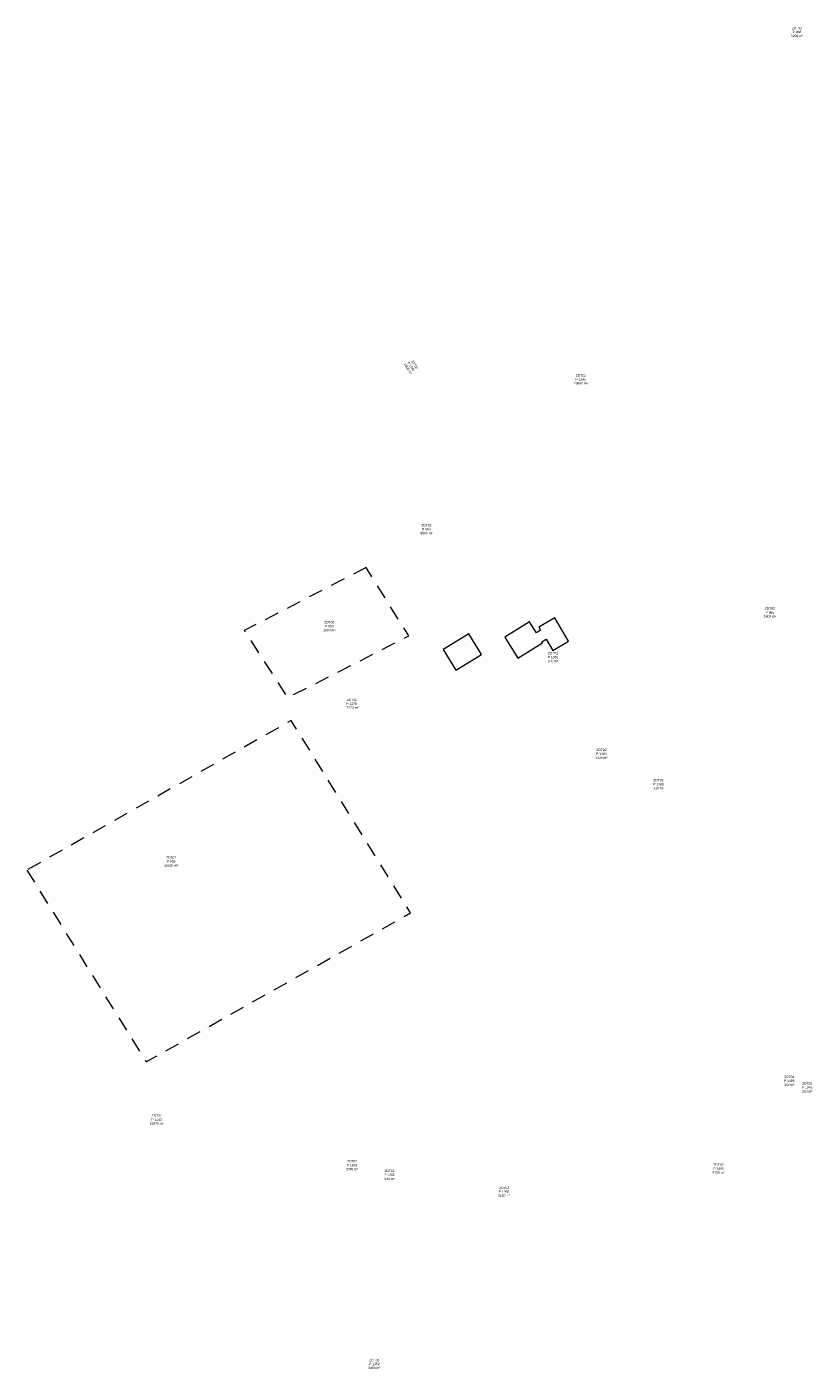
# Model space of a CAD drawing. Header units: metres. Extents: x 102852 to 106916, y 385458 to 392749.
# Tile 3 of 47: x 104495 to 104795, y 387992 to 388505. Entities that reach past the tile are written whole.
import ezdxf

# ---------------------------------------------------------------- set-up
doc = ezdxf.new("R2010")
doc.units = ezdxf.units.M
doc.linetypes.add('KG-PERCEEL', pattern=[19, 5.5, -2, -2, 5.5, -2, -2])
for name, color, linetype, lineweight in [('B-WE-KG-GRENS-T18', 10, 'Continuous', 13), ('B-WE-KG-GRENS_PERCEEL-GV', 150, 'KG-PERCEEL', 13), ('X-XX-AL-VERWIJZING-G', 7, 'Continuous', 13)]:
    doc.layers.add(name, color=color, linetype=linetype, lineweight=lineweight)
doc.layers.add('B-WE-OG-TOPOGRAFIE_BEBOUWING-G', color=7, linetype='Continuous', lineweight=13, true_color=0x636466)
doc.styles.add('NLCS-ISO-T25', font='NLCS-ISO.ttf')

# ---------------------------------------------------------------- blocks, each defined once
blk = doc.blocks.new('kadata_1')
at = {"layer": 'B-WE-KG-GRENS_PERCEEL-GV'}
for points in [[(104624.184, 388298.265), (104577.622, 388274.211), (104594.174, 388248.547), (104640.478, 388272.135)], [(104494.514, 388182.654), (104540.121, 388109.341), (104641.179, 388166.295), (104595.554, 388239.819)]]:
    blk.add_3dface(points, dxfattribs=at)
at = {"layer": 'B-WE-OG-TOPOGRAFIE_BEBOUWING-G', "flags": 128}
for points in [[(104696.287, 388279.022), (104690.246, 388275.441), (104690.888, 388274.359), (104689.264, 388273.272), (104686.682, 388277.462), (104677.199, 388271.62), (104682.142, 388263.597), (104691.625, 388269.438), (104691.347, 388269.89), (104692.955, 388270.872), (104695.507, 388266.567), (104701.548, 388270.148)], [(104699.895, 388272.936), (104696.287, 388279.022)], [(104668.308, 388265.047), (104663.448, 388272.949), (104653.633, 388266.913), (104658.492, 388259.01), (104668.308, 388265.047)], [(104701.548, 388270.148), (104699.895, 388272.936)]]:
    blk.add_lwpolyline(points, dxfattribs=at)
at = {"layer": 'B-WE-KG-GRENS-T18', "char_height": 0.9, "attachment_point": 5, "style": 'NLCS-ISO-T25'}
for s, insert in [('\\fArial|b0|i0|c00|p39;ZDT02\\PP 968\\P5290 m²', (104788.844, 388502.938)), ('\\fArial|b0|i0|c00|p39;ZDT02\\PP 1245\\P23660 m²', (104706.212, 388370.177)), ('\\fArial|b0|i0|c00|p39;ZDT02\\PP 963\\P9605 m²', (104647.243, 388312.96)), ('\\fArial|b0|i0|c00|p39;ZDT02\\PP 965\\P5905 m²', (104778.492, 388281.12)), ('\\fArial|b0|i0|c00|p39;ZDT02\\PP 960\\P1600 m²', (104610.088, 388275.887)), ('\\fArial|b0|i0|c00|p39;ZDT02\\PP 1036\\P370 m²', (104695.589, 388264.018)), ('\\fArial|b0|i0|c00|p39;ZDT02\\PP 1276\\P17220 m²', (104618.653, 388246.245)), ('\\fArial|b0|i0|c00|p39;ZDT02\\PP 1484\\P2325 m²', (104714.095, 388227.091)), ('\\fArial|b0|i0|c00|p39;ZDT02\\PP 1483\\P110 m²', (104735.885, 388215.5)), ('\\fArial|b0|i0|c00|p39;ZDT02\\PP 959\\P10020 m²', (104549.652, 388185.921)), ('\\fArial|b0|i0|c00|p39;ZDT02\\PP 1486\\P160 m²', (104785.907, 388102.119)), ('\\fArial|b0|i0|c00|p39;ZDT02\\PP 1045\\P220 m²', (104792.735, 388099.595)), ('\\fArial|b0|i0|c00|p39;ZDT02\\PP 1443\\P19275 m²', (104544.132, 388087.308)), ('\\fArial|b0|i0|c00|p39;ZDT02\\PP 1353\\P2365 m²', (104618.804, 388069.862)), ('\\fArial|b0|i0|c00|p39;ZDT02\\PP 1365\\P640 m²', (104633.097, 388066.19)), ('\\fArial|b0|i0|c00|p39;ZDT02\\PP 1485\\P9730 m²', (104758.863, 388068.576)), ('\\fArial|b0|i0|c00|p39;ZDT02\\PP 1366\\P2120 m²', (104676.911, 388059.762)), ('\\fArial|b0|i0|c00|p39;ZDT02\\PP 1359\\P3460 m²', (104627.304, 387993.894))]:
    blk.add_mtext(s, dxfattribs=dict(at, insert=insert))
at = {"layer": 'B-WE-KG-GRENS-T18', "insert": (104641.421, 388375.067), "char_height": 0.9, "attachment_point": 5, "rotation": 303.6, "style": 'NLCS-ISO-T25'}
blk.add_mtext('\\fArial|b0|i0|c00|p39;ZDT02\\PP 1040\\P2005 m²', dxfattribs=at)
blk = doc.blocks.new('kadata_2')
at = {"layer": 'B-WE-KG-GRENS_PERCEEL-GV'}
for points in [[(104624.184, 388298.265), (104577.622, 388274.211), (104594.174, 388248.547), (104640.478, 388272.135)], [(104494.514, 388182.654), (104540.121, 388109.341), (104641.179, 388166.295), (104595.554, 388239.819)]]:
    blk.add_3dface(points, dxfattribs=at)
at = {"layer": 'B-WE-OG-TOPOGRAFIE_BEBOUWING-G', "flags": 128}
for points in [[(104696.287, 388279.022), (104690.246, 388275.441), (104690.888, 388274.359), (104689.264, 388273.272), (104686.682, 388277.462), (104677.199, 388271.62), (104682.142, 388263.597), (104691.625, 388269.438), (104691.347, 388269.89), (104692.955, 388270.872), (104695.507, 388266.567), (104701.548, 388270.148)], [(104699.895, 388272.936), (104696.287, 388279.022)], [(104668.308, 388265.047), (104663.448, 388272.949), (104653.633, 388266.913), (104658.492, 388259.01), (104668.308, 388265.047)], [(104701.548, 388270.148), (104699.895, 388272.936)]]:
    blk.add_lwpolyline(points, dxfattribs=at)
at = {"layer": 'B-WE-KG-GRENS-T18', "char_height": 0.9, "attachment_point": 5, "style": 'NLCS-ISO-T25'}
for s, insert in [('\\fArial|b0|i0|c00|p39;ZDT02\\PP 968\\P5290 m²', (104788.844, 388502.938)), ('\\fArial|b0|i0|c00|p39;ZDT02\\PP 1245\\P23660 m²', (104706.212, 388370.177)), ('\\fArial|b0|i0|c00|p39;ZDT02\\PP 963\\P9605 m²', (104647.243, 388312.96)), ('\\fArial|b0|i0|c00|p39;ZDT02\\PP 965\\P5905 m²', (104778.492, 388281.12)), ('\\fArial|b0|i0|c00|p39;ZDT02\\PP 960\\P1600 m²', (104610.088, 388275.887)), ('\\fArial|b0|i0|c00|p39;ZDT02\\PP 1036\\P370 m²', (104695.589, 388264.018)), ('\\fArial|b0|i0|c00|p39;ZDT02\\PP 1276\\P17220 m²', (104618.653, 388246.245)), ('\\fArial|b0|i0|c00|p39;ZDT02\\PP 1484\\P2325 m²', (104714.095, 388227.091)), ('\\fArial|b0|i0|c00|p39;ZDT02\\PP 1483\\P110 m²', (104735.885, 388215.5)), ('\\fArial|b0|i0|c00|p39;ZDT02\\PP 959\\P10020 m²', (104549.652, 388185.921)), ('\\fArial|b0|i0|c00|p39;ZDT02\\PP 1486\\P160 m²', (104785.907, 388102.119)), ('\\fArial|b0|i0|c00|p39;ZDT02\\PP 1045\\P220 m²', (104792.735, 388099.595)), ('\\fArial|b0|i0|c00|p39;ZDT02\\PP 1443\\P19275 m²', (104544.132, 388087.308)), ('\\fArial|b0|i0|c00|p39;ZDT02\\PP 1353\\P2365 m²', (104618.804, 388069.862)), ('\\fArial|b0|i0|c00|p39;ZDT02\\PP 1365\\P640 m²', (104633.097, 388066.19)), ('\\fArial|b0|i0|c00|p39;ZDT02\\PP 1485\\P9730 m²', (104758.863, 388068.576)), ('\\fArial|b0|i0|c00|p39;ZDT02\\PP 1366\\P2120 m²', (104676.911, 388059.762)), ('\\fArial|b0|i0|c00|p39;ZDT02\\PP 1359\\P3460 m²', (104627.304, 387993.894))]:
    blk.add_mtext(s, dxfattribs=dict(at, insert=insert))
at = {"layer": 'B-WE-KG-GRENS-T18', "insert": (104641.421, 388375.067), "char_height": 0.9, "attachment_point": 5, "rotation": 303.6, "style": 'NLCS-ISO-T25'}
blk.add_mtext('\\fArial|b0|i0|c00|p39;ZDT02\\PP 1040\\P2005 m²', dxfattribs=at)

msp = doc.modelspace()

# ---------------------------------------------------------------- block references
at = {"layer": 'X-XX-AL-VERWIJZING-G', "rotation": 360}
for name in ['kadata_1', 'kadata_2']:
    msp.add_blockref(name, (0, 0), dxfattribs=at)

doc.saveas('drawing.dxf')
